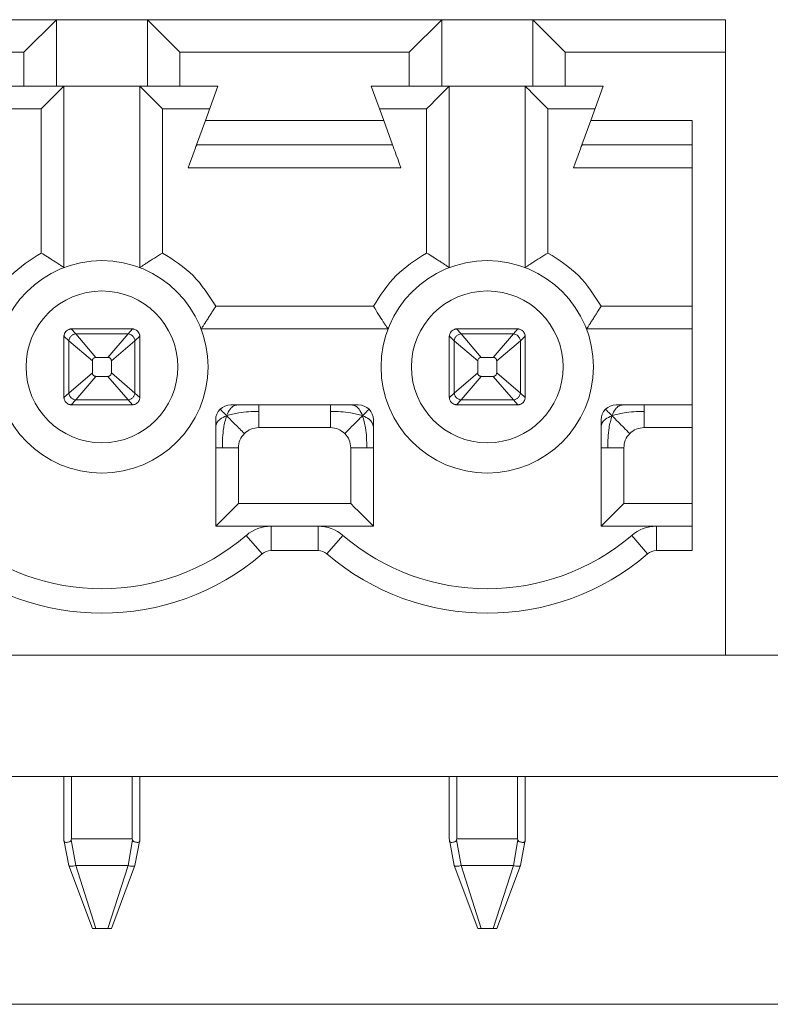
# Model space of a CAD drawing. Header units: millimetres. Extents: x 0 to 594, y 0 to 420.
# Tile 5 of 11: x 189 to 199, y 124 to 137. Entities that reach past the tile are written whole.
import ezdxf

# ---------------------------------------------------------------- set-up
doc = ezdxf.new("R2010")
doc.units = ezdxf.units.MM

msp = doc.modelspace()

# ---------------------------------------------------------------- linework, layer by layer
at = {"color": 7, "linetype": 'Continuous', "lineweight": 15}
for p, q in [((186.0855, 137.3796), (189.9655, 137.3796)), ((189.5368, 136.9509), (189.9655, 137.3796)), ((189.9655, 136.5046), (189.9655, 137.3796)), ((189.9655, 137.3796), (191.1655, 137.3796)), ((191.1655, 137.3796), (191.1655, 136.5046)), ((191.1655, 137.3796), (191.5942, 136.9509)), ((191.1655, 137.3796), (195.0455, 137.3796)), ((194.6168, 136.9509), (195.0455, 137.3796)), ((195.0455, 136.5046), (195.0455, 137.3796)), ((195.0455, 137.3796), (196.2455, 137.3796)), ((196.2455, 137.3796), (196.2455, 136.5046)), ((196.2455, 137.3796), (196.6742, 136.9509)), ((198.7855, 137.3796), (196.2455, 137.3796)), ((198.7855, 136.9509), (198.7855, 137.3796)), ((186.5142, 136.9509), (189.5368, 136.9509)), ((189.5368, 136.5046), (189.5368, 136.9509)), ((191.5942, 136.9509), (191.5942, 136.5046)), ((191.5942, 136.9509), (194.6168, 136.9509)), ((194.6168, 136.5046), (194.6168, 136.9509)), ((196.6742, 136.5046), (196.6742, 136.9509)), ((198.7855, 136.9509), (196.6742, 136.9509)), ((198.7855, 129.0046), (198.7855, 136.9509)), ((189.0355, 136.5046), (189.5368, 136.5046)), ((189.5368, 136.5046), (189.9655, 136.5046)), ((189.9655, 136.5046), (191.1655, 136.5046)), ((190.0655, 134.1123), (190.0655, 136.5046)), ((191.0655, 136.5046), (191.0655, 134.1123)), ((191.1655, 136.5046), (191.5942, 136.5046)), ((191.5942, 136.5046), (192.0955, 136.5046)), ((192.0955, 136.5046), (191.9304, 136.0511)), ((194.2805, 136.0511), (194.1155, 136.5046)), ((194.1155, 136.5046), (194.6168, 136.5046)), ((195.0455, 136.5046), (194.6168, 136.5046)), ((195.0455, 136.5046), (196.2455, 136.5046)), ((195.1455, 136.5046), (195.1455, 134.1123)), ((196.1455, 136.5046), (196.1455, 134.1123)), ((196.2455, 136.5046), (196.6742, 136.5046)), ((196.6742, 136.5046), (197.1755, 136.5046)), ((197.1755, 136.5046), (197.0104, 136.0511)), ((189.7655, 136.2046), (189.1447, 136.2046)), ((189.7655, 134.3046), (189.7655, 136.2046)), ((191.3655, 136.2046), (191.3655, 134.3046)), ((191.9863, 136.2046), (191.3655, 136.2046)), ((194.8455, 136.2046), (194.2247, 136.2046)), ((194.8455, 134.3046), (194.8455, 136.2046)), ((196.4455, 136.2046), (196.4455, 134.3046)), ((197.0663, 136.2046), (196.4455, 136.2046)), ((191.9304, 136.0511), (191.8134, 135.7296)), ((191.9304, 136.0511), (194.2805, 136.0511)), ((194.3976, 135.7296), (194.2805, 136.0511)), ((197.0104, 136.0511), (196.8934, 135.7296)), ((197.0104, 136.0511), (198.3455, 136.0511)), ((198.3455, 136.0511), (198.3455, 130.383)), ((191.8134, 135.7296), (194.3976, 135.7296)), ((196.8934, 135.7296), (198.3455, 135.7296)), ((194.5068, 135.4296), (191.7042, 135.4296)), ((198.3455, 135.4296), (196.7842, 135.4296)), ((192.0655, 133.6046), (194.1455, 133.6046)), ((197.1455, 133.6046), (198.3455, 133.6046)), ((190.1604, 133.3044), (190.1655, 133.3046)), ((190.1604, 133.3044), (190.2208, 133.2409)), ((190.9655, 133.3046), (190.1655, 133.3046)), ((190.9102, 133.2409), (190.9705, 133.3044)), ((190.9655, 133.3046), (190.9705, 133.3044)), ((194.3378, 133.3046), (191.8732, 133.3046)), ((195.2404, 133.3044), (195.2455, 133.3046)), ((195.2404, 133.3044), (195.3008, 133.2409)), ((196.0455, 133.3046), (195.2455, 133.3046)), ((195.9902, 133.2409), (196.0505, 133.3044)), ((196.0455, 133.3046), (196.0505, 133.3044)), ((196.9532, 133.3046), (198.3455, 133.3046)), ((190.0655, 133.2046), (190.0656, 133.2096)), ((190.0655, 133.2046), (190.0655, 132.4046)), ((190.0656, 133.2096), (190.1292, 133.1493)), ((190.1292, 133.1493), (190.4405, 132.8827)), ((190.1292, 132.4599), (190.1292, 133.1493)), ((190.2208, 133.2409), (190.4873, 132.9296)), ((190.2208, 133.2409), (190.9102, 133.2409)), ((190.6436, 132.9296), (190.9102, 133.2409)), ((190.6905, 132.8827), (191.0018, 133.1493)), ((191.0654, 133.2096), (191.0018, 133.1493)), ((191.0018, 133.1493), (191.0018, 132.4599)), ((191.0654, 133.2096), (191.0655, 133.2046)), ((191.0655, 132.4046), (191.0655, 133.2046)), ((195.1455, 133.2046), (195.1456, 133.2096)), ((195.1455, 133.2046), (195.1455, 132.4046)), ((195.1456, 133.2096), (195.2092, 133.1493)), ((195.2092, 133.1493), (195.5205, 132.8827)), ((195.2092, 132.4599), (195.2092, 133.1493)), ((195.3008, 133.2409), (195.5673, 132.9296)), ((195.3008, 133.2409), (195.9902, 133.2409)), ((195.7236, 132.9296), (195.9902, 133.2409)), ((195.7705, 132.8827), (196.0818, 133.1493)), ((196.1454, 133.2096), (196.0818, 133.1493)), ((196.0818, 133.1493), (196.0818, 132.4599)), ((196.1454, 133.2096), (196.1455, 133.2046)), ((196.1455, 132.4046), (196.1455, 133.2046)), ((190.4405, 132.8827), (190.4405, 132.7264)), ((190.4873, 132.9296), (190.6436, 132.9296)), ((190.6905, 132.7264), (190.6905, 132.8827)), ((195.5205, 132.8827), (195.5205, 132.7264)), ((195.5673, 132.9296), (195.7236, 132.9296)), ((195.7705, 132.7264), (195.7705, 132.8827)), ((190.4405, 132.7264), (190.1292, 132.4599)), ((190.4873, 132.6796), (190.2208, 132.3683)), ((190.4873, 132.6796), (190.6436, 132.6796)), ((190.6436, 132.6796), (190.9102, 132.3683)), ((191.0018, 132.4599), (190.6905, 132.7264)), ((195.5205, 132.7264), (195.2092, 132.4599)), ((195.5673, 132.6796), (195.3008, 132.3683)), ((195.5673, 132.6796), (195.7236, 132.6796)), ((195.7236, 132.6796), (195.9902, 132.3683)), ((196.0818, 132.4599), (195.7705, 132.7264)), ((190.0656, 132.3995), (190.0655, 132.4046)), ((190.0656, 132.3995), (190.1292, 132.4599)), ((190.2208, 132.3683), (190.1604, 132.3047)), ((190.9102, 132.3683), (190.2208, 132.3683)), ((190.9102, 132.3683), (190.9705, 132.3047)), ((191.0018, 132.4599), (191.0654, 132.3995)), ((191.0654, 132.3995), (191.0655, 132.4046)), ((195.1456, 132.3995), (195.1455, 132.4046)), ((195.1456, 132.3995), (195.2092, 132.4599)), ((195.3008, 132.3683), (195.2404, 132.3047)), ((195.9902, 132.3683), (195.3008, 132.3683)), ((195.9902, 132.3683), (196.0505, 132.3047)), ((196.0818, 132.4599), (196.1454, 132.3995)), ((196.1454, 132.3995), (196.1455, 132.4046)), ((190.1604, 132.3047), (190.1655, 132.3046)), ((190.9655, 132.3046), (190.1655, 132.3046)), ((190.9705, 132.3047), (190.9655, 132.3046)), ((192.2655, 132.3046), (193.9455, 132.3046)), ((192.6322, 132.2167), (192.6322, 132.3046)), ((192.6322, 132.0046), (192.6322, 132.2167)), ((193.5788, 132.2167), (193.5788, 132.0046)), ((195.2404, 132.3047), (195.2455, 132.3046)), ((196.0455, 132.3046), (195.2455, 132.3046)), ((196.0505, 132.3047), (196.0455, 132.3046)), ((198.3455, 132.3046), (197.3455, 132.3046)), ((197.7122, 132.2167), (197.7122, 132.3046)), ((197.7122, 132.0046), (197.7122, 132.2167)), ((192.0655, 130.7046), (192.0655, 132.1046)), ((194.1455, 132.1046), (194.1455, 130.7046)), ((197.1455, 130.7046), (197.1455, 132.1046)), ((193.5788, 132.0046), (192.6322, 132.0046)), ((198.3455, 132.0046), (197.7122, 132.0046)), ((192.1534, 131.7379), (192.3655, 131.7379)), ((192.3655, 131.7379), (192.3655, 131.0046)), ((193.8455, 131.0046), (193.8455, 131.7379)), ((193.8455, 131.7379), (194.0576, 131.7379)), ((197.1455, 131.7379), (197.2334, 131.7379)), ((197.2334, 131.7379), (197.4455, 131.7379)), ((197.4455, 131.7379), (197.4455, 131.0046)), ((192.3655, 131.0046), (193.8455, 131.0046)), ((197.4455, 131.0046), (198.3455, 131.0046)), ((192.795, 130.7046), (192.0655, 130.7046)), ((192.795, 130.383), (192.795, 130.7046)), ((193.416, 130.7046), (192.795, 130.7046)), ((193.416, 130.383), (193.416, 130.7046)), ((194.1455, 130.7046), (193.416, 130.7046)), ((197.875, 130.7046), (197.1455, 130.7046)), ((197.875, 130.383), (197.875, 130.7046)), ((198.3455, 130.7046), (197.875, 130.7046)), ((192.4695, 130.5841), (192.6788, 130.3401)), ((193.5322, 130.3401), (193.7415, 130.5841)), ((197.5495, 130.5841), (197.7588, 130.3401)), ((193.416, 130.383), (192.795, 130.383)), ((198.3455, 130.383), (197.875, 130.383)), ((198.7855, 129.0046), (177.2655, 129.0046)), ((198.7855, 129.0046), (200.7655, 129.0046)), ((164.2655, 127.4046), (301.2655, 127.4046)), ((190.0655, 127.4046), (190.0655, 126.5859)), ((191.0655, 126.5859), (191.0655, 127.4046)), ((195.1455, 127.4046), (195.1455, 126.5859)), ((196.1455, 126.5859), (196.1455, 127.4046)), ((190.0655, 126.5859), (190.0656, 126.57)), ((190.0656, 126.57), (190.1292, 126.2348)), ((190.1604, 126.57), (190.1655, 126.5859)), ((190.1604, 126.57), (190.2208, 126.2348)), ((190.9655, 126.5859), (190.1655, 126.5859)), ((190.9102, 126.2348), (190.9705, 126.57)), ((190.9655, 126.5859), (190.9705, 126.57)), ((191.0654, 126.57), (191.0018, 126.2348)), ((191.0654, 126.57), (191.0655, 126.5859)), ((195.1455, 126.5859), (195.1456, 126.57)), ((195.1456, 126.57), (195.2092, 126.2348)), ((195.2404, 126.57), (195.2455, 126.5859)), ((195.2404, 126.57), (195.3008, 126.2348)), ((196.0455, 126.5859), (195.2455, 126.5859)), ((195.9902, 126.2348), (196.0505, 126.57)), ((196.0455, 126.5859), (196.0505, 126.57)), ((196.1454, 126.57), (196.0818, 126.2348)), ((196.1454, 126.57), (196.1455, 126.5859)), ((190.1292, 126.2348), (190.4405, 125.4046)), ((190.2208, 126.2348), (190.9102, 126.2348)), ((190.2208, 126.2348), (190.4873, 125.4046)), ((190.6436, 125.4046), (190.9102, 126.2348)), ((191.0018, 126.2348), (190.6905, 125.4046)), ((195.2092, 126.2348), (195.5205, 125.4046)), ((195.3008, 126.2348), (195.9902, 126.2348)), ((195.3008, 126.2348), (195.5673, 125.4046)), ((195.7236, 125.4046), (195.9902, 126.2348)), ((196.0818, 126.2348), (195.7705, 125.4046)), ((190.4873, 125.4046), (190.6436, 125.4046)), ((195.5673, 125.4046), (195.7236, 125.4046)), ((164.2655, 124.4046), (301.2655, 124.4046))]:
    msp.add_line(p, q, dxfattribs=at)
at = {"color": 8, "linetype": 'Continuous', "lineweight": 15}
for p, q in [((190.1655, 127.4046), (190.1655, 126.5859)), ((190.9655, 127.4046), (190.9655, 126.5859)), ((195.2455, 127.4046), (195.2455, 126.5859)), ((196.0455, 127.4046), (196.0455, 126.5859))]:
    msp.add_line(p, q, dxfattribs=at)
at = {"color": 7, "linetype": 'Continuous', "lineweight": 15, "flags": 128}
for points in [[(190.0655, 136.5046), (190.0597, 136.4988), (190.0427, 136.4817), (190.0149, 136.454), (189.9776, 136.4167), (189.9322, 136.3713), (189.8803, 136.3194), (189.824, 136.2631), (189.7655, 136.2046)], [(191.0655, 136.5046), (191.0712, 136.4988), (191.0883, 136.4817), (191.116, 136.454), (191.1534, 136.4167), (191.1988, 136.3713), (191.2507, 136.3194), (191.307, 136.2631), (191.3655, 136.2046)], [(194.8455, 136.2046), (194.904, 136.2631), (194.9603, 136.3194), (195.0122, 136.3713), (195.0576, 136.4167), (195.0949, 136.454), (195.1226, 136.4817), (195.1397, 136.4988), (195.1455, 136.5046)], [(196.1455, 136.5046), (196.1513, 136.4988), (196.1683, 136.4817), (196.196, 136.454), (196.2334, 136.4167), (196.2788, 136.3713), (196.3307, 136.3194), (196.387, 136.2631), (196.4455, 136.2046)], [(191.7042, 135.4296), (191.7255, 135.4881), (191.746, 135.5444), (191.7649, 135.5962), (191.7814, 135.6417), (191.795, 135.679), (191.8051, 135.7067), (191.8113, 135.7238), (191.8134, 135.7296)], [(194.3976, 135.7296), (194.3997, 135.7238), (194.4059, 135.7067), (194.416, 135.679), (194.4295, 135.6417), (194.4461, 135.5962), (194.465, 135.5444), (194.4855, 135.4881), (194.5068, 135.4296)], [(196.7842, 135.4296), (196.8055, 135.4881), (196.826, 135.5444), (196.8449, 135.5962), (196.8614, 135.6417), (196.875, 135.679), (196.8851, 135.7067), (196.8913, 135.7238), (196.8934, 135.7296)], [(192.3655, 131.0046), (192.307, 130.9461), (192.2507, 130.8898), (192.1988, 130.8379), (192.1534, 130.7924), (192.116, 130.7551), (192.0883, 130.7274), (192.0712, 130.7103), (192.0655, 130.7046)], [(194.1455, 130.7046), (194.1409, 130.7091), (194.1274, 130.7227), (194.1053, 130.7448), (194.0753, 130.7748), (194.0383, 130.8117), (193.9955, 130.8546), (193.9481, 130.902), (193.8976, 130.9525), (193.8455, 131.0046)], [(197.1455, 130.7046), (197.15, 130.7091), (197.1636, 130.7227), (197.1857, 130.7448), (197.2157, 130.7748), (197.2526, 130.8117), (197.2955, 130.8546), (197.3429, 130.902), (197.3934, 130.9525), (197.4455, 131.0046)]]:
    msp.add_lwpolyline(points, dxfattribs=at)
at = {"color": 7, "linetype": 'Continuous', "lineweight": 15}
for centre, radius in [((190.5655, 132.8046), 1.4), ((195.6455, 132.8046), 1.4), ((190.5655, 132.8046), 1), ((195.6455, 132.8046), 1)]:
    msp.add_circle(centre, radius, dxfattribs=at)
for centre, radius, start, end in [((192.2655, 132.1046), 0.2, 90, 180), ((193.9455, 132.1046), 0.2, 0, 90), ((197.3455, 132.1046), 0.2, 90, 180), ((192.795, 130.2046), 0.5, 90, 130.61296), ((193.416, 130.2046), 0.5, 49.38704, 90), ((197.875, 130.2046), 0.5, 90, 130.61296), ((190.5655, 132.8046), 2.925, 229.38704, 310.61296), ((195.6455, 132.8046), 2.925, 229.38704, 310.61296), ((190.5655, 132.8046), 3.2465, 229.38704, 310.61296), ((192.795, 130.2046), 0.1785, 90, 130.61296), ((193.416, 130.2046), 0.1785, 49.38704, 90), ((195.6455, 132.8046), 3.2465, 229.38704, 310.61296), ((197.875, 130.2046), 0.1785, 90, 130.61296)]:
    msp.add_arc(centre, radius, start, end, dxfattribs=at)
for points, knots in [([(189.0655, 133.6046), (189.1561, 133.7473), (189.3374, 134.0327), (189.6228, 134.214), (189.7655, 134.3046)], [0, 0, 0, 0, 0.5000045, 1, 1, 1, 1]), ([(190.0655, 134.1123), (190.0644, 134.1131), (190.0621, 134.1148), (190.0437, 134.1277), (190.0134, 134.148), (189.9735, 134.1741), (189.9349, 134.1993), (189.9069, 134.2172), (189.8911, 134.2272), (189.8827, 134.2325), (189.8784, 134.2352), (189.8762, 134.2366), (189.8751, 134.2373), (189.8746, 134.2376), (189.8743, 134.2378), (189.8742, 134.2379), (189.8741, 134.2379), (189.874, 134.238), (189.874, 134.238), (189.8739, 134.2381), (189.8732, 134.2384), (189.8709, 134.2402), (189.8617, 134.2455), (189.8275, 134.2678), (189.793, 134.2883), (189.7655, 134.3046)], [0, 0, 0, 0, 0.1121241, 0.2313778, 0.3594801, 0.4978147, 0.6128571, 0.6782559, 0.7129187, 0.730745, 0.7397874, 0.7443314, 0.7466154, 0.7477603, 0.7483334, 0.7486165, 0.748753, 0.7488213, 0.7488647, 0.7489063, 0.7494534, 0.7539488, 0.7665289, 0.8143212, 1, 1, 1, 1]), ([(191.3655, 134.3046), (191.3286, 134.2822), (191.255, 134.2374), (191.1715, 134.1834), (191.1176, 134.148), (191.0873, 134.1277), (191.0688, 134.1148), (191.0666, 134.1131), (191.0655, 134.1123)], [0, 0, 0, 0, 0.2509004, 0.501342, 0.6398929, 0.7682129, 0.8876781, 1, 1, 1, 1]), ([(191.3655, 134.3046), (191.5082, 134.214), (191.7936, 134.0327), (191.9749, 133.7473), (192.0655, 133.6046)], [0, 0, 0, 0, 0.4999966, 1, 1, 1, 1]), ([(194.1455, 133.6046), (194.2361, 133.7473), (194.4174, 134.0327), (194.7028, 134.214), (194.8455, 134.3046)], [0, 0, 0, 0, 0.5000045, 1, 1, 1, 1]), ([(195.1455, 134.1123), (195.1444, 134.1131), (195.1422, 134.1148), (195.1237, 134.1277), (195.0934, 134.148), (195.0535, 134.1741), (195.0149, 134.1993), (194.9869, 134.2172), (194.9711, 134.2272), (194.9627, 134.2325), (194.9584, 134.2352), (194.9562, 134.2366), (194.9551, 134.2373), (194.9546, 134.2376), (194.9543, 134.2378), (194.9542, 134.2379), (194.9541, 134.2379), (194.954, 134.238), (194.954, 134.238), (194.9539, 134.2381), (194.9532, 134.2384), (194.9509, 134.2402), (194.9417, 134.2455), (194.9075, 134.2678), (194.873, 134.2883), (194.8455, 134.3046)], [0, 0, 0, 0, 0.1121232, 0.2313786, 0.3594806, 0.4978105, 0.6128578, 0.6782564, 0.7129191, 0.7307454, 0.739782, 0.7443318, 0.7466158, 0.7477607, 0.748328, 0.7486168, 0.7487533, 0.7488216, 0.748865, 0.7489066, 0.7494537, 0.7539492, 0.7665292, 0.8143155, 1, 1, 1, 1]), ([(196.1455, 134.1123), (196.1466, 134.1131), (196.1488, 134.1148), (196.1673, 134.1277), (196.1976, 134.148), (196.2515, 134.1834), (196.335, 134.2374), (196.4086, 134.2822), (196.4455, 134.3046)], [0, 0, 0, 0, 0.1123219, 0.2317871, 0.3601071, 0.498658, 0.7490996, 1, 1, 1, 1]), ([(196.4455, 134.3046), (196.5882, 134.214), (196.8736, 134.0327), (197.0549, 133.7473), (197.1455, 133.6046)], [0, 0, 0, 0, 0.4999955, 1, 1, 1, 1]), ([(192.0655, 133.6046), (192.049, 133.5772), (192.0283, 133.5428), (192.0067, 133.5081), (192.0009, 133.4993), (191.9994, 133.4968), (191.9989, 133.4961), (191.9989, 133.496), (191.9989, 133.496), (191.9988, 133.496), (191.9988, 133.4959), (191.9987, 133.4958), (191.9985, 133.4955), (191.9982, 133.495), (191.9975, 133.4939), (191.9961, 133.4917), (191.9934, 133.4874), (191.9881, 133.479), (191.9781, 133.4631), (191.9602, 133.4351), (191.935, 133.3966), (191.9089, 133.3567), (191.8886, 133.3263), (191.8757, 133.3079), (191.874, 133.3057), (191.8732, 133.3046)], [0, 0, 0, 0, 0.1857024, 0.2334922, 0.2460529, 0.2505293, 0.2510988, 0.251132, 0.2511709, 0.2512426, 0.2513595, 0.2516483, 0.2522215, 0.2533722, 0.2556467, 0.2601945, 0.2692429, 0.2870733, 0.3217369, 0.3871212, 0.5021697, 0.6405175, 0.7686217, 0.8878713, 1, 1, 1, 1]), ([(194.1455, 133.6046), (194.1679, 133.5677), (194.2126, 133.494), (194.2667, 133.4106), (194.3021, 133.3567), (194.3224, 133.3263), (194.3353, 133.3079), (194.337, 133.3057), (194.3378, 133.3046)], [0, 0, 0, 0, 0.2509043, 0.5013248, 0.6398939, 0.7682148, 0.8876743, 1, 1, 1, 1]), ([(196.9532, 133.3046), (196.954, 133.3057), (196.9557, 133.3079), (196.9686, 133.3263), (196.9889, 133.3567), (197.015, 133.3966), (197.0402, 133.4351), (197.0581, 133.4631), (197.0681, 133.479), (197.0734, 133.4874), (197.0761, 133.4917), (197.0775, 133.4939), (197.0782, 133.495), (197.0785, 133.4955), (197.0787, 133.4958), (197.0788, 133.4959), (197.0789, 133.496), (197.0789, 133.496), (197.0789, 133.496), (197.079, 133.4961), (197.0793, 133.4969), (197.081, 133.4992), (197.0865, 133.5082), (197.1086, 133.5426), (197.1291, 133.5771), (197.1455, 133.6046)], [0, 0, 0, 0, 0.1121282, 0.2313772, 0.3594808, 0.4978281, 0.612876, 0.67826, 0.712927, 0.7307537, 0.7398021, 0.7443498, 0.7466244, 0.7477751, 0.7483482, 0.7486371, 0.7487582, 0.7488298, 0.7488653, 0.7489022, 0.7494681, 0.7539445, 0.7665052, 0.8142947, 1, 1, 1, 1]), ([(190.1604, 133.3044), (190.1589, 133.3044), (190.156, 133.3042), (190.1459, 133.3029), (190.13, 133.2988), (190.109, 133.2885), (190.0884, 133.2704), (190.0748, 133.249), (190.0685, 133.2304), (190.0662, 133.2178), (190.0657, 133.2119), (190.0656, 133.21), (190.0656, 133.2096)], [0, 0, 0, 0, 0.0667709, 0.1334973, 0.2336782, 0.3837294, 0.5425367, 0.7126001, 0.8239778, 0.9010519, 0.9787612, 1, 1, 1, 1]), ([(190.9705, 133.3044), (190.972, 133.3044), (190.975, 133.3042), (190.985, 133.3029), (191.001, 133.2988), (191.0219, 133.2885), (191.0426, 133.2704), (191.0562, 133.249), (191.0625, 133.2304), (191.0648, 133.2178), (191.0652, 133.2119), (191.0653, 133.21), (191.0654, 133.2096)], [0, 0, 0, 0, 0.0667805, 0.1335066, 0.2336682, 0.3837379, 0.5425445, 0.7125954, 0.8239794, 0.9010532, 0.9787608, 1, 1, 1, 1]), ([(195.2404, 133.3044), (195.2389, 133.3044), (195.236, 133.3042), (195.2259, 133.3029), (195.21, 133.2988), (195.189, 133.2885), (195.1684, 133.2703), (195.1548, 133.249), (195.1485, 133.2304), (195.1462, 133.2178), (195.1457, 133.2119), (195.1456, 133.21), (195.1456, 133.2096)], [0, 0, 0, 0, 0.06678099, 0.13350749, 0.23368866, 0.38374018, 0.54260649, 0.71267025, 0.82397742, 0.90105171, 0.9787611, 1, 1, 1, 1]), ([(196.0505, 133.3044), (196.052, 133.3044), (196.055, 133.3042), (196.065, 133.3029), (196.081, 133.2988), (196.1019, 133.2885), (196.1226, 133.2703), (196.1362, 133.249), (196.1425, 133.2304), (196.1448, 133.2178), (196.1452, 133.2119), (196.1453, 133.21), (196.1454, 133.2096)], [0, 0, 0, 0, 0.06678099, 0.13350749, 0.23368866, 0.38374018, 0.54260649, 0.71267025, 0.82397742, 0.90105171, 0.9787611, 1, 1, 1, 1]), ([(190.1292, 133.1493), (190.1315, 133.1602), (190.1363, 133.1826), (190.158, 133.2121), (190.1874, 133.2338), (190.2099, 133.2386), (190.2207, 133.2409)], [0, 0, 0, 0, 0.2416694, 0.5000364, 0.758373, 1, 1, 1, 1]), ([(190.9102, 133.2409), (190.9211, 133.2386), (190.9435, 133.2338), (190.973, 133.2121), (190.9947, 133.1826), (190.9995, 133.1602), (191.0018, 133.1493)], [0, 0, 0, 0, 0.2416465, 0.499986, 0.7584421, 1, 1, 1, 1]), ([(195.2092, 133.1493), (195.2115, 133.1602), (195.2163, 133.1826), (195.238, 133.2121), (195.2674, 133.2338), (195.2899, 133.2386), (195.3008, 133.2409)], [0, 0, 0, 0, 0.24165797, 0.50002048, 0.7583525, 1, 1, 1, 1]), ([(195.9902, 133.2409), (196.0011, 133.2386), (196.0235, 133.2338), (196.053, 133.2121), (196.0747, 133.1826), (196.0795, 133.1602), (196.0818, 133.1493)], [0, 0, 0, 0, 0.2416278, 0.4999736, 0.7584361, 1, 1, 1, 1]), ([(190.4873, 132.9296), (190.4819, 132.9291), (190.471, 132.9281), (190.4567, 132.92), (190.4465, 132.9081), (190.4412, 132.895), (190.4407, 132.8864), (190.4405, 132.8827)], [0, 0, 0, 0, 0.22028431, 0.44125466, 0.64846248, 0.85066679, 1, 1, 1, 1]), ([(190.6436, 132.9296), (190.6491, 132.9291), (190.66, 132.9281), (190.6743, 132.92), (190.6845, 132.9081), (190.6897, 132.895), (190.6903, 132.8864), (190.6905, 132.8827)], [0, 0, 0, 0, 0.2203232, 0.4412826, 0.64848, 0.8506742, 1, 1, 1, 1]), ([(195.5673, 132.9296), (195.5619, 132.9291), (195.551, 132.9281), (195.5367, 132.92), (195.5265, 132.9081), (195.5212, 132.895), (195.5207, 132.8864), (195.5205, 132.8827)], [0, 0, 0, 0, 0.2203232, 0.4412826, 0.64848, 0.8506742, 1, 1, 1, 1]), ([(195.7236, 132.9296), (195.7291, 132.9291), (195.74, 132.9281), (195.7543, 132.92), (195.7645, 132.9081), (195.7697, 132.895), (195.7703, 132.8864), (195.7705, 132.8827)], [0, 0, 0, 0, 0.2203232, 0.4412826, 0.64848, 0.8506742, 1, 1, 1, 1]), ([(190.4405, 132.7264), (190.441, 132.721), (190.4419, 132.7101), (190.4501, 132.6958), (190.462, 132.6856), (190.475, 132.6803), (190.4837, 132.6798), (190.4873, 132.6796)], [0, 0, 0, 0, 0.2204832, 0.4415135, 0.6485704, 0.8508236, 1, 1, 1, 1]), ([(190.6436, 132.6796), (190.6491, 132.6801), (190.66, 132.681), (190.6743, 132.6892), (190.6845, 132.7011), (190.6897, 132.7141), (190.6903, 132.7228), (190.6905, 132.7264)], [0, 0, 0, 0, 0.2203232, 0.4412826, 0.64848, 0.8506742, 1, 1, 1, 1]), ([(195.5205, 132.7264), (195.521, 132.721), (195.5219, 132.7101), (195.5301, 132.6958), (195.542, 132.6856), (195.555, 132.6803), (195.5637, 132.6798), (195.5673, 132.6796)], [0, 0, 0, 0, 0.2204722, 0.4414913, 0.6485377, 0.8507808, 1, 1, 1, 1]), ([(195.7236, 132.6796), (195.7291, 132.6801), (195.74, 132.681), (195.7543, 132.6892), (195.7645, 132.7011), (195.7697, 132.7141), (195.7703, 132.7228), (195.7705, 132.7264)], [0, 0, 0, 0, 0.2203232, 0.4412826, 0.64848, 0.8506742, 1, 1, 1, 1]), ([(190.0656, 132.3995), (190.0657, 132.398), (190.0659, 132.395), (190.0672, 132.3851), (190.0712, 132.3694), (190.0809, 132.3493), (190.0985, 132.3286), (190.1195, 132.3146), (190.1388, 132.3078), (190.1512, 132.3055), (190.1578, 132.3049), (190.1597, 132.3047), (190.1604, 132.3047)], [0, 0, 0, 0, 0.0675417, 0.135059, 0.2315983, 0.3767331, 0.5290656, 0.704709, 0.8164731, 0.898988, 0.965195, 1, 1, 1, 1]), ([(190.1292, 132.4599), (190.1315, 132.449), (190.1363, 132.4265), (190.158, 132.3971), (190.1874, 132.3754), (190.2099, 132.3706), (190.2208, 132.3683)], [0, 0, 0, 0, 0.2416577, 0.5000221, 0.7583775, 1, 1, 1, 1]), ([(191.0018, 132.4599), (190.9995, 132.449), (190.9947, 132.4265), (190.973, 132.3971), (190.9435, 132.3754), (190.9211, 132.3706), (190.9102, 132.3683)], [0, 0, 0, 0, 0.24165797, 0.50002048, 0.7583525, 1, 1, 1, 1]), ([(191.0654, 132.3995), (191.0653, 132.398), (191.0651, 132.395), (191.0638, 132.3851), (191.0598, 132.3694), (191.0501, 132.3493), (191.0325, 132.3286), (191.0114, 132.3146), (190.9922, 132.3078), (190.9798, 132.3055), (190.9732, 132.3049), (190.9712, 132.3047), (190.9705, 132.3047)], [0, 0, 0, 0, 0.0675423, 0.1350595, 0.2315935, 0.3767281, 0.5290745, 0.7046994, 0.8164829, 0.8989799, 0.9651868, 1, 1, 1, 1]), ([(195.1456, 132.3995), (195.1457, 132.398), (195.1459, 132.395), (195.1472, 132.3851), (195.1512, 132.3694), (195.1609, 132.3493), (195.1785, 132.3286), (195.1995, 132.3146), (195.2188, 132.3078), (195.2312, 132.3055), (195.2378, 132.3049), (195.2397, 132.3047), (195.2404, 132.3047)], [0, 0, 0, 0, 0.0675401, 0.1351335, 0.2315945, 0.376726, 0.529069, 0.7046902, 0.8164517, 0.8989646, 0.9651875, 1, 1, 1, 1]), ([(195.2092, 132.4599), (195.2115, 132.449), (195.2163, 132.4265), (195.238, 132.3971), (195.2674, 132.3754), (195.2899, 132.3706), (195.3008, 132.3683)], [0, 0, 0, 0, 0.2416668, 0.5000181, 0.7583756, 1, 1, 1, 1]), ([(196.0818, 132.4599), (196.0795, 132.449), (196.0747, 132.4265), (196.053, 132.3971), (196.0235, 132.3754), (196.0011, 132.3706), (195.9902, 132.3683)], [0, 0, 0, 0, 0.24165797, 0.50002048, 0.7583525, 1, 1, 1, 1]), ([(196.1454, 132.3995), (196.1453, 132.398), (196.1451, 132.395), (196.1438, 132.3851), (196.1398, 132.3694), (196.1301, 132.3493), (196.1125, 132.3286), (196.0914, 132.3146), (196.0722, 132.3078), (196.0598, 132.3055), (196.0532, 132.3049), (196.0512, 132.3047), (196.0505, 132.3047)], [0, 0, 0, 0, 0.0675416, 0.1351357, 0.2315927, 0.3767351, 0.5290655, 0.7047066, 0.8164497, 0.8989636, 0.9651872, 1, 1, 1, 1]), ([(192.1241, 132.246), (192.1284, 132.2416), (192.1352, 132.2348), (192.1895, 132.1805), (192.2091, 132.161)], [0, 0, 0, 0, 0.6399084, 1, 1, 1, 1]), ([(192.3572, 132.3046), (192.3378, 132.3009), (192.3003, 132.2938), (192.2503, 132.2477), (192.2239, 132.1921), (192.2091, 132.161)], [0, 0, 0, 0, 0.318662, 0.6183356, 1, 1, 1, 1]), ([(192.2091, 132.161), (192.2617, 132.1754), (192.3973, 132.2127), (192.543, 132.2152), (192.6322, 132.2167)], [0, 0, 0, 0, 0.3885463, 1, 1, 1, 1]), ([(193.5788, 132.3046), (193.5788, 132.3035), (193.5788, 132.3013), (193.5788, 132.2833), (193.5788, 132.256), (193.5788, 132.2298), (193.5788, 132.2167)], [0, 0, 0, 0, 0.250003, 0.5000074, 0.7499962, 1, 1, 1, 1]), ([(193.5788, 132.2167), (193.668, 132.2152), (193.8137, 132.2127), (193.9492, 132.1754), (194.0019, 132.161)], [0, 0, 0, 0, 0.6114537, 1, 1, 1, 1]), ([(193.8538, 132.3046), (193.8732, 132.3009), (193.9107, 132.2938), (193.9607, 132.2477), (193.9871, 132.1921), (194.0019, 132.161)], [0, 0, 0, 0, 0.3186553, 0.6183352, 1, 1, 1, 1]), ([(194.0869, 132.246), (194.0825, 132.2416), (194.0757, 132.2348), (194.0214, 132.1805), (194.0019, 132.161)], [0, 0, 0, 0, 0.63991134, 1, 1, 1, 1]), ([(197.2041, 132.246), (197.2084, 132.2416), (197.2152, 132.2348), (197.2695, 132.1805), (197.2891, 132.161)], [0, 0, 0, 0, 0.6399084, 1, 1, 1, 1]), ([(197.4372, 132.3046), (197.4178, 132.3009), (197.3803, 132.2938), (197.3303, 132.2477), (197.3039, 132.1921), (197.2891, 132.161)], [0, 0, 0, 0, 0.318662, 0.6183356, 1, 1, 1, 1]), ([(197.7122, 132.2167), (197.623, 132.2152), (197.4772, 132.2127), (197.3417, 132.1754), (197.2891, 132.161)], [0, 0, 0, 0, 0.6114537, 1, 1, 1, 1]), ([(192.0655, 132.0129), (192.0692, 132.0322), (192.0763, 132.0698), (192.1224, 132.1198), (192.1779, 132.1462), (192.2091, 132.161)], [0, 0, 0, 0, 0.3186742, 0.6183681, 1, 1, 1, 1]), ([(192.1534, 131.7379), (192.1549, 131.827), (192.1574, 131.9728), (192.1946, 132.1083), (192.2091, 132.161)], [0, 0, 0, 0, 0.6114632, 1, 1, 1, 1]), ([(192.2091, 132.161), (192.224, 132.146), (192.258, 132.112), (192.3377, 132.0323), (192.4031, 131.9669), (192.4436, 131.9265)], [0, 0, 0, 0, 0.2299634, 0.5234603, 1, 1, 1, 1]), ([(194.0019, 132.161), (193.9869, 132.146), (193.9529, 132.112), (193.8732, 132.0323), (193.8079, 131.9669), (193.7674, 131.9265)], [0, 0, 0, 0, 0.2299619, 0.5234634, 1, 1, 1, 1]), ([(194.1455, 132.0129), (194.1418, 132.0322), (194.1347, 132.0698), (194.0886, 132.1198), (194.033, 132.1462), (194.0019, 132.161)], [0, 0, 0, 0, 0.3186728, 0.6183673, 1, 1, 1, 1]), ([(194.0019, 132.161), (194.0163, 132.1083), (194.0536, 131.9728), (194.0561, 131.827), (194.0576, 131.7379)], [0, 0, 0, 0, 0.388537, 1, 1, 1, 1]), ([(197.1455, 132.0129), (197.1492, 132.0322), (197.1563, 132.0698), (197.2024, 132.1198), (197.2579, 132.1462), (197.2891, 132.161)], [0, 0, 0, 0, 0.3186728, 0.6183673, 1, 1, 1, 1]), ([(197.2891, 132.161), (197.2746, 132.1083), (197.2374, 131.9728), (197.2349, 131.827), (197.2334, 131.7379)], [0, 0, 0, 0, 0.3885368, 1, 1, 1, 1]), ([(197.5236, 131.9265), (197.4708, 131.9793), (197.3843, 132.0658), (197.3158, 132.1343), (197.2891, 132.161)], [0, 0, 0, 0, 0.6107162, 1, 1, 1, 1]), ([(192.4436, 131.9265), (192.471, 131.9491), (192.5259, 131.9945), (192.5967, 132.0012), (192.6322, 132.0046)], [0, 0, 0, 0, 0.5000011, 1, 1, 1, 1]), ([(193.5788, 132.0046), (193.6142, 132.0012), (193.6851, 131.9945), (193.7399, 131.9491), (193.7674, 131.9265)], [0, 0, 0, 0, 0.5000063, 1, 1, 1, 1]), ([(197.7122, 132.0046), (197.6767, 132.0012), (197.6059, 131.9945), (197.551, 131.9491), (197.5236, 131.9265)], [0, 0, 0, 0, 0.4999989, 1, 1, 1, 1]), ([(192.4436, 131.9265), (192.4209, 131.899), (192.3756, 131.8442), (192.3689, 131.7733), (192.3655, 131.7379)], [0, 0, 0, 0, 0.5000065, 1, 1, 1, 1]), ([(193.7674, 131.9265), (193.79, 131.899), (193.8354, 131.8442), (193.8421, 131.7733), (193.8455, 131.7379)], [0, 0, 0, 0, 0.5000048, 1, 1, 1, 1]), ([(197.5236, 131.9265), (197.5009, 131.899), (197.4556, 131.8442), (197.4489, 131.7733), (197.4455, 131.7379)], [0, 0, 0, 0, 0.5000065, 1, 1, 1, 1]), ([(192.0655, 131.7379), (192.0666, 131.7379), (192.0688, 131.7379), (192.0868, 131.7379), (192.114, 131.7379), (192.1402, 131.7379), (192.1534, 131.7379)], [0, 0, 0, 0, 0.2500048, 0.5000063, 0.7500044, 1, 1, 1, 1]), ([(194.0576, 131.7379), (194.0707, 131.7379), (194.0969, 131.7379), (194.1242, 131.7379), (194.1422, 131.7379), (194.1444, 131.7379), (194.1455, 131.7379)], [0, 0, 0, 0, 0.2499941, 0.4999982, 0.7499982, 1, 1, 1, 1]), ([(190.1604, 126.57), (190.1589, 126.5664), (190.156, 126.5594), (190.1459, 126.5503), (190.13, 126.5425), (190.109, 126.5386), (190.0884, 126.5376), (190.0748, 126.5404), (190.0685, 126.5466), (190.0662, 126.5551), (190.0657, 126.5635), (190.0656, 126.5688), (190.0656, 126.57)], [0, 0, 0, 0, 0.0667192, 0.133444, 0.2336674, 0.3837173, 0.5425676, 0.7126471, 0.8239751, 0.9010603, 0.9787824, 1, 1, 1, 1]), ([(190.9705, 126.57), (190.972, 126.5664), (190.975, 126.5594), (190.985, 126.5503), (191.001, 126.5425), (191.0219, 126.5386), (191.0426, 126.5376), (191.0562, 126.5404), (191.0625, 126.5466), (191.0648, 126.5551), (191.0652, 126.5635), (191.0653, 126.5688), (191.0654, 126.57)], [0, 0, 0, 0, 0.0667289, 0.1334379, 0.233661, 0.3837296, 0.542563, 0.712642, 0.8239765, 0.9010615, 0.978782, 1, 1, 1, 1]), ([(195.2404, 126.57), (195.2389, 126.5664), (195.236, 126.5594), (195.2259, 126.5503), (195.21, 126.5425), (195.189, 126.5386), (195.1684, 126.5376), (195.1548, 126.5404), (195.1485, 126.5466), (195.1462, 126.5551), (195.1457, 126.5635), (195.1456, 126.5688), (195.1456, 126.57)], [0, 0, 0, 0, 0.0667285, 0.1334526, 0.2336749, 0.3837233, 0.5425865, 0.7126643, 0.8239717, 0.9010737, 0.9787826, 1, 1, 1, 1]), ([(196.0505, 126.57), (196.052, 126.5664), (196.055, 126.5594), (196.065, 126.5503), (196.081, 126.5425), (196.1019, 126.5386), (196.1226, 126.5376), (196.1362, 126.5404), (196.1425, 126.5466), (196.1448, 126.5551), (196.1452, 126.5635), (196.1453, 126.5688), (196.1454, 126.57)], [0, 0, 0, 0, 0.0667257, 0.1335079, 0.2336869, 0.3837467, 0.5426004, 0.7126713, 0.8239741, 0.901073, 0.9787911, 1, 1, 1, 1]), ([(190.1292, 126.2348), (190.1315, 126.2319), (190.1363, 126.226), (190.158, 126.2233), (190.1874, 126.226), (190.2099, 126.2319), (190.2207, 126.2348)], [0, 0, 0, 0, 0.2416165, 0.5000184, 0.7583835, 1, 1, 1, 1]), ([(190.9102, 126.2348), (190.9211, 126.2319), (190.9435, 126.2259), (190.973, 126.2233), (190.9947, 126.2259), (190.9995, 126.2319), (191.0018, 126.2348)], [0, 0, 0, 0, 0.241637, 0.4999976, 0.7583949, 1, 1, 1, 1]), ([(195.2092, 126.2348), (195.2115, 126.2319), (195.2163, 126.226), (195.238, 126.2233), (195.2674, 126.226), (195.2899, 126.2319), (195.3008, 126.2348)], [0, 0, 0, 0, 0.2416085, 0.4999881, 0.7583524, 1, 1, 1, 1]), ([(195.9902, 126.2348), (196.0011, 126.2319), (196.0235, 126.2259), (196.053, 126.2233), (196.0747, 126.2259), (196.0795, 126.2319), (196.0818, 126.2348)], [0, 0, 0, 0, 0.2416182, 0.4999852, 0.758389, 1, 1, 1, 1]), ([(190.4873, 125.4046), (190.4819, 125.4046), (190.471, 125.4046), (190.4567, 125.4046), (190.4465, 125.4046), (190.4412, 125.4046), (190.4407, 125.4046), (190.4405, 125.4046)], [0, 0, 0, 0, 0.2203094, 0.4412969, 0.6484823, 0.8506552, 1, 1, 1, 1]), ([(190.6436, 125.4046), (190.6491, 125.4046), (190.66, 125.4046), (190.6743, 125.4046), (190.6845, 125.4046), (190.6897, 125.4046), (190.6903, 125.4046), (190.6905, 125.4046)], [0, 0, 0, 0, 0.2203484, 0.4413248, 0.6484999, 0.8506627, 1, 1, 1, 1]), ([(195.5673, 125.4046), (195.5619, 125.4046), (195.551, 125.4046), (195.5367, 125.4046), (195.5265, 125.4046), (195.5212, 125.4046), (195.5207, 125.4046), (195.5205, 125.4046)], [0, 0, 0, 0, 0.2203484, 0.4413248, 0.6484999, 0.8506627, 1, 1, 1, 1]), ([(195.7236, 125.4046), (195.7291, 125.4046), (195.74, 125.4046), (195.7543, 125.4046), (195.7645, 125.4046), (195.7697, 125.4046), (195.7703, 125.4046), (195.7705, 125.4046)], [0, 0, 0, 0, 0.2203484, 0.4413248, 0.6484999, 0.8506627, 1, 1, 1, 1])]:
    msp.add_open_spline(points, degree=3, knots=knots, dxfattribs=at)

doc.saveas('drawing.dxf')
